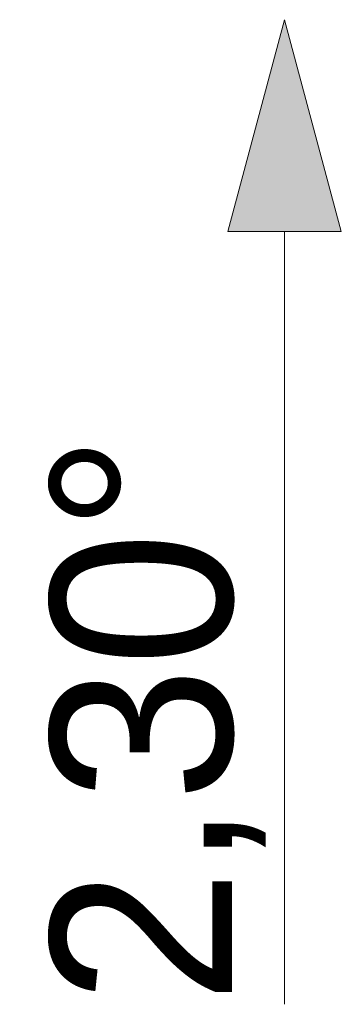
# Model space of a CAD drawing. Extents: x -547885 to -186295, y -25370 to 156194.
# Tile 199 of 256: x -494882 to -494598, y 77318 to 78185. Entities that reach past the tile are written whole.
import ezdxf

# ---------------------------------------------------------------- set-up
doc = ezdxf.new("R2010")
doc.units = 0
doc.header["$MEASUREMENT"] = 0
doc.layers.add('0_Nr_Pióra__21', color=7, linetype='Continuous', lineweight=9)
doc.layers.add('INWENT DACH_Nr_Pióra__21', color=7, linetype='Continuous', lineweight=9)
doc.layers.add('INWENT DACH', color=7, linetype='Continuous')
doc.styles.add('GENERATED_STYLE_4', font='txt')

# ---------------------------------------------------------------- blocks, each defined once
blk = doc.blocks.new('Linia_12', base_point=(-494648.26, 77317.63))
at = {"layer": 'INWENT DACH_Nr_Pióra__21', "linetype": 'Continuous'}
blk.add_hatch(color=256, dxfattribs=at).paths.add_polyline_path([(-494648.26, 78184.92), (-494598.26, 77998.32), (-494698.26, 77998.32)], flags=0)
for p, q in [((-494648.26, 78184.92), (-494698.26, 77998.32)), ((-494648.26, 78184.92), (-494598.26, 77998.32)), ((-494598.26, 77998.32), (-494698.26, 77998.32)), ((-494648.26, 77317.63), (-494648.26, 77998.32))]:
    blk.add_line(p, q, dxfattribs=at)

msp = doc.modelspace()

# ---------------------------------------------------------------- block references
at = {"layer": 'INWENT DACH', "linetype": 'Continuous'}
msp.add_blockref('Linia_12', (-494648.26, 77317.63), dxfattribs=at)

# ---------------------------------------------------------------- texts
at = {"layer": '0_Nr_Pióra__21', "linetype": 'Continuous', "insert": (-494664.9, 77317.63), "char_height": 160, "attachment_point": 7, "rotation": 90, "style": 'GENERATED_STYLE_4'}
msp.add_mtext('{2,30°}', dxfattribs=at)

doc.saveas('drawing.dxf')
